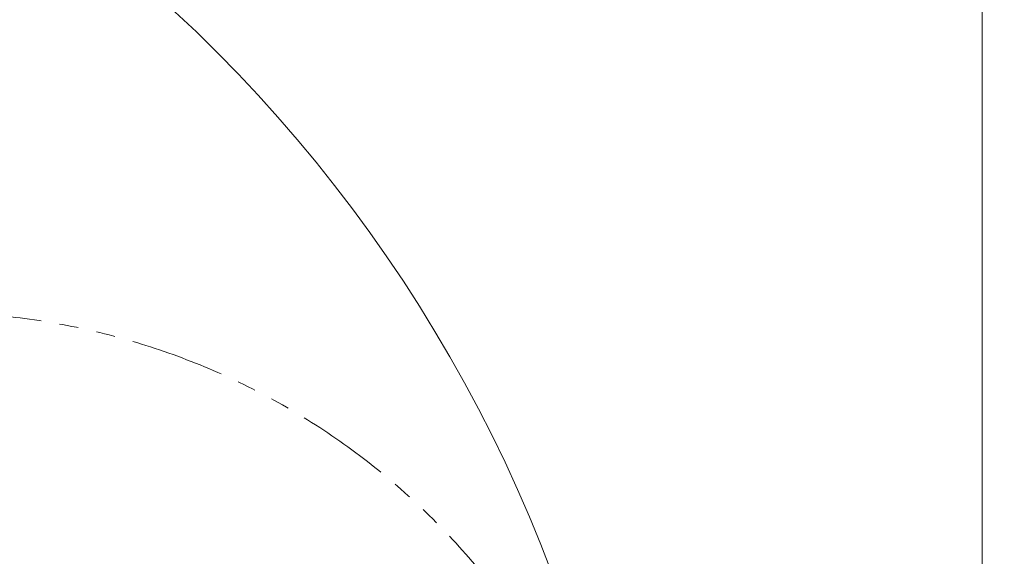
# Model space of a CAD drawing. Header units: millimetres. Extents: x 0 to 14900, y 0 to 10500.
# Tile 27 of 56: x 5175 to 6837, y 6782 to 7687. Entities that reach past the tile are written whole.
import ezdxf

# ---------------------------------------------------------------- set-up
doc = ezdxf.new("R2010")
doc.units = ezdxf.units.MM
doc.header["$LTSCALE"] = 25
doc.linetypes.add('PHANTOM', pattern=[12.7, 6.35, -1.27, 1.27, -1.27, 1.27, -1.27])
doc.styles.add('SLDTEXTSTYLE0', font='TXT', dxfattribs={"width": 0.605})
doc.dimstyles.new('SLDDIMSTYLE1', dxfattribs={"dimtxt": 87.5, "dimasz": 87.5, "dimexe": 0, "dimexo": 0.0625, "dimgap": 21.875, "dimtad": 1, "dimdec": 0, "dimrnd": 1e-09, "dimzin": 12, "dimdsep": 46, "dimtxsty": 'SLDTEXTSTYLE0', "dimsah": 1, "dimcen": 0.09, "dimadec": 0, "dimazin": 3, "dimtfac": 1, "dimtofl": 0, "dimtmove": 0, "dimatfit": 3, "dimfxl": 1, "dimfrac": 2, "dimtolj": 1, "dimtzin": 12, "dimarcsym": 0})

# ---------------------------------------------------------------- blocks, each defined once
blk = doc.blocks.new('_D_1')
at = {"color": 7, "linetype": 'Continuous', "lineweight": 0}
for p, q in [((3801.7, 8361.9), (6836.6, 8361.9)), ((6799.1, 8361.9), (6799.1, 5102.6)), ((3832.6, 5102.6), (6836.6, 5102.6))]:
    blk.add_line(p, q, dxfattribs=at)
at = {"color": 7, "linetype": 'Continuous', "lineweight": 18}
for points in [[(6799.1, 8361.9), (6786.6, 8274.4), (6811.6, 8274.4)], [(6799.1, 5102.6), (6811.6, 5190.1), (6786.6, 5190.1)]]:
    blk.add_solid(points, dxfattribs=at)
at = {"color": 7, "linetype": 'Continuous', "lineweight": 18, "insert": (6686.3, 6598.6), "char_height": 87.5, "attachment_point": 1, "rotation": 90, "style": 'SLDTEXTSTYLE0'}
blk.add_mtext('3259', dxfattribs=at)

msp = doc.modelspace()

# ---------------------------------------------------------------- linework, layer by layer
at = {"color": 7, "linetype": 'Continuous', "lineweight": 18}
msp.add_arc((3751.6946825, 5882.6472299), 2479.27, 5.1503552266, 154.8240965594, dxfattribs=at)
at = {"color": 7, "linetype": 'PHANTOM', "lineweight": 18}
msp.add_arc((5026.8129705, 5994.2064716), 1199.29, 5.3107874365, 104.5992114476, dxfattribs=at)

# ---------------------------------------------------------------- dimensions: what is measured, and where the dimension line sits
at = {"color": 7, "linetype": 'Continuous', "lineweight": 18}
dim = msp.add_linear_dim(base=(6799.0800417, 5102.6472299), p1=(3751.6946825, 8361.9172299), p2=(3782.5948561, 5102.6472299), angle=90, dimstyle='SLDDIMSTYLE1', dxfattribs=at)
dim.commit()
dim.dimension.update_dxf_attribs({"geometry": '_D_1', "text_midpoint": (6799.0800417, 6732.2822299), "dimtype": 160})

doc.saveas('drawing.dxf')
